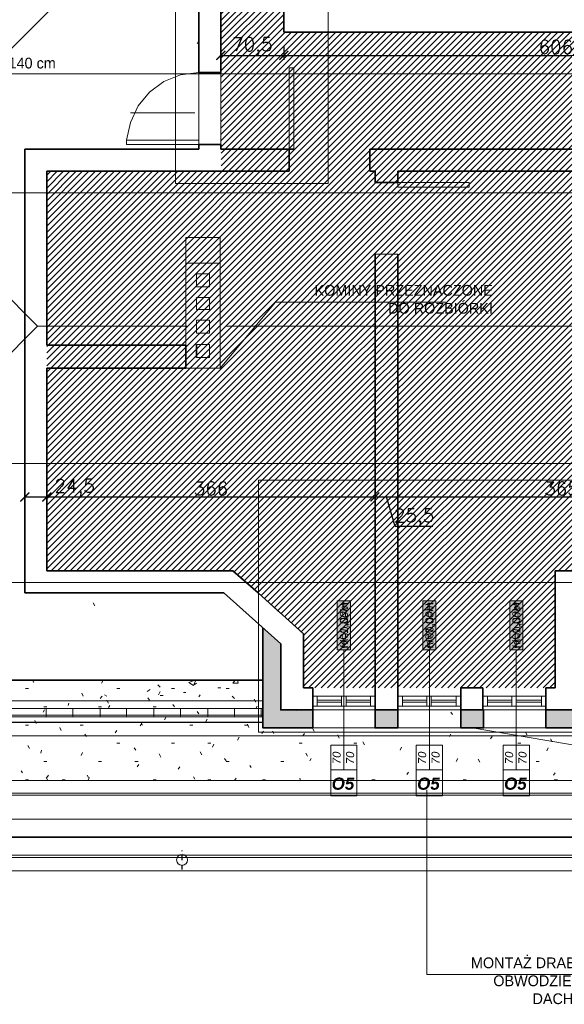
# Model space of a CAD drawing. Header units: millimetres. Extents: x -740 to 33545, y 5178 to 22494.
# Tile 51 of 250: x 9391 to 9998, y 5867 to 6964. Entities that reach past the tile are written whole.
import ezdxf
from ezdxf.lldxf.tags import DXFTag

# ---------------------------------------------------------------- set-up
doc = ezdxf.new("R2010")
doc.units = ezdxf.units.MM
doc.header["$MEASUREMENT"] = 0
doc.linetypes.add('AUSGEZOGEN', pattern=[0])
doc.linetypes.add('STRICHPUNKTX2', pattern=[2, 1, -0.5, 0, -0.5])
doc.layers.get('Defpoints').update_dxf_attribs({"color": 252})
doc.layers.add('_B___I__', color=252, linetype='AUSGEZOGEN')
for name, color, linetype, lineweight in [('A_istniejÄ…ce Ĺ›ciany', 252, 'Continuous', 35), ('A_izolacja', 252, 'Continuous', 9), ('A_l.przerywana', 252, 'ICAD_ISO03W100', 9), ('A_l.widokowa', 252, 'Continuous', 18), ('A_okna wymieniane', 252, 'Continuous', 15), ('A_opisy', 252, 'Continuous', 15), ('A_wymiarowanie', 252, 'Continuous', 9), ('k_wyburzenia widoczne', 252, 'PNEUMATIC2', 18), ('l. przerywana', 252, 'ICAD_ISO03W100', 9), ('l.przerywana', 252, 'ICAD_ISO03W100', 5), ('l.widokowa', 252, 'Continuous', 15), ('Nowe_820-G Rysunki Obrazki_Nr_piĂłra__101', 252, 'Continuous', 5), ('Nowe_820-G Rysunki Obrazki_Nr_piĂłra__19', 252, 'Continuous', 0), ('Nowe_820-G Rysunki Obrazki_Nr_piĂłra__22', 252, 'Continuous', 25), ('Nowe_820-G Rysunki Obrazki_Nr_piĂłra__23', 252, 'Continuous', 15), ('wymiarowanie', 252, 'Continuous', 9)]:
    doc.layers.add(name, color=color, linetype=linetype, lineweight=lineweight)
doc.layers.add('UWAGI_podĹ‚oga na legarachdo rozbiĂłrki', color=252, linetype='Continuous', lineweight=13, plot=False)
doc.styles.add('ARIALL', font='GOTHIC.TTF', dxfattribs={"height": 40})
doc.styles.add('styl1', font='arial.ttf', dxfattribs={"height": 15})
doc.styles.add('styl2', font='simplex.shx')
tags = doc.linetypes.add('ICAD_ISO03W100', pattern=[30, 12, -18]).pattern_tags.tags
tags[6:7] = [DXFTag(74, 4), DXFTag(75, 0), DXFTag(340, '0'), DXFTag(46, 1.0), DXFTag(50, 0.0), DXFTag(44, 0.0), DXFTag(45, 0.0)]
tags[4:5] = [DXFTag(74, 4), DXFTag(75, 0), DXFTag(340, '0'), DXFTag(46, 1.0), DXFTag(50, 0.0), DXFTag(44, 0.0), DXFTag(45, 0.0)]
doc.linetypes.add('PNEUMATIC2', pattern='A,0.5,-0.25,["//",Standard,S=0.2,R=0,X=-0.1,Y=-0.1],-0.25', length=1)
doc.dimstyles.new('Kopia I_1.100', dxfattribs={"dimtxt": 15, "dimasz": 10, "dimexe": 5, "dimexo": 1, "dimgap": 1.5, "dimtad": 1, "dimdec": 1, "dimrnd": 0.5, "dimtxsty": 'styl2', "dimblk": 'ARCHTICK', "dimcen": 5, "dimadec": 0, "dimazin": 0, "dimtfac": 1, "dimtdec": 1, "dimtmove": 0, "dimatfit": 3, "dimldrblk": 'ARCHTICK', "dimfxl": 0, "dimarcsym": 0})

# ---------------------------------------------------------------- blocks, each defined once
blk = doc.blocks.new('_ArchTick')
at = {"color": 0, "linetype": 'ByBlock', "const_width": 0.15}
blk.add_lwpolyline([(-0.5, -0.5), (0.5, 0.5)], dxfattribs=at)
blk = doc.blocks.new('*D1853')
at = {"layer": 'Defpoints', "color": 0}
for p in [(9396.8, 6452.2), (9421.4, 6452.2), (9421.4, 6432.5)]:
    blk.add_point(p, dxfattribs=at)
at = {"layer": 'wymiarowanie', "color": 0, "lineweight": -2}
for p, q in [((9396.8, 6442.5), (9396.8, 6427.5)), ((9421.4, 6442.5), (9421.4, 6427.5)), ((9396.8, 6432.5), (9421.4, 6432.5)), ((9421.4, 6432.5), (9473.3, 6432.5))]:
    blk.add_line(p, q, dxfattribs=at)
at = {"layer": 'wymiarowanie', "color": 0, "lineweight": -2, "xscale": 10, "yscale": 10, "zscale": 10, "rotation": 180}
blk.add_blockref('_ArchTick', (9396.8, 6432.5), dxfattribs=at)
at = {"layer": 'wymiarowanie', "color": 0, "lineweight": -2, "xscale": 10, "yscale": 10, "zscale": 10}
blk.add_blockref('_ArchTick', (9421.4, 6432.5), dxfattribs=at)
at = {"layer": 'wymiarowanie', "color": 0, "insert": (9452.3, 6442.6), "char_height": 15, "attachment_point": 5, "style": 'styl2'}
blk.add_mtext('24,5', dxfattribs=at)
blk = doc.blocks.new('*D1854')
at = {"layer": 'Defpoints', "color": 0}
for p in [(9421.4, 6452.2), (9787.1, 6451.3), (9787.1, 6432.5)]:
    blk.add_point(p, dxfattribs=at)
at = {"layer": 'wymiarowanie', "color": 0, "lineweight": -2}
for p, q in [((9421.4, 6442.5), (9421.4, 6427.5)), ((9787.1, 6442.5), (9787.1, 6427.5)), ((9421.4, 6432.5), (9787.1, 6432.5))]:
    blk.add_line(p, q, dxfattribs=at)
at = {"layer": 'wymiarowanie', "color": 0, "lineweight": -2, "xscale": 10, "yscale": 10, "zscale": 10, "rotation": 180}
blk.add_blockref('_ArchTick', (9421.4, 6432.5), dxfattribs=at)
at = {"layer": 'wymiarowanie', "color": 0, "lineweight": -2, "xscale": 10, "yscale": 10, "zscale": 10}
blk.add_blockref('_ArchTick', (9787.1, 6432.5), dxfattribs=at)
at = {"layer": 'wymiarowanie', "color": 0, "insert": (9604.3, 6441.9), "char_height": 15, "attachment_point": 5, "style": 'styl2'}
blk.add_mtext('366', dxfattribs=at)
blk = doc.blocks.new('*D1855')
at = {"layer": 'Defpoints', "color": 0}
for p in [(9787.1, 6451.3), (9812.5, 6451.3), (9812.5, 6432.5)]:
    blk.add_point(p, dxfattribs=at)
at = {"layer": 'wymiarowanie', "color": 0, "lineweight": -2}
for p, q in [((9787.1, 6442.5), (9787.1, 6427.5)), ((9812.5, 6442.5), (9812.5, 6427.5)), ((9787.1, 6432.5), (9812.5, 6432.5)), ((9809.7, 6399.6), (9799.8, 6432.5)), ((9851.6, 6399.6), (9809.7, 6399.6))]:
    blk.add_line(p, q, dxfattribs=at)
at = {"layer": 'wymiarowanie', "color": 0, "lineweight": -2, "xscale": 10, "yscale": 10, "zscale": 10, "rotation": 180}
blk.add_blockref('_ArchTick', (9787.1, 6432.5), dxfattribs=at)
at = {"layer": 'wymiarowanie', "color": 0, "lineweight": -2, "xscale": 10, "yscale": 10, "zscale": 10}
blk.add_blockref('_ArchTick', (9812.5, 6432.5), dxfattribs=at)
at = {"layer": 'wymiarowanie', "color": 0, "insert": (9830.7, 6409.6), "char_height": 15, "attachment_point": 5, "style": 'styl2'}
blk.add_mtext('25,5', dxfattribs=at)
blk = doc.blocks.new('*D1856')
at = {"layer": 'Defpoints', "color": 0}
for p in [(9812.5, 6451.3), (10177.5, 6446.5), (10177.5, 6432.5)]:
    blk.add_point(p, dxfattribs=at)
at = {"layer": 'wymiarowanie', "color": 0, "lineweight": -2}
for p, q in [((9812.5, 6442.5), (9812.5, 6427.5)), ((10177.5, 6442.5), (10177.5, 6427.5)), ((9812.5, 6432.5), (10177.5, 6432.5))]:
    blk.add_line(p, q, dxfattribs=at)
at = {"layer": 'wymiarowanie', "color": 0, "lineweight": -2, "xscale": 10, "yscale": 10, "zscale": 10, "rotation": 180}
blk.add_blockref('_ArchTick', (9812.5, 6432.5), dxfattribs=at)
at = {"layer": 'wymiarowanie', "color": 0, "lineweight": -2, "xscale": 10, "yscale": 10, "zscale": 10}
blk.add_blockref('_ArchTick', (10177.5, 6432.5), dxfattribs=at)
at = {"layer": 'wymiarowanie', "color": 0, "insert": (9995, 6441.9), "char_height": 15, "attachment_point": 5, "style": 'styl2'}
blk.add_mtext('365', dxfattribs=at)
blk = doc.blocks.new('*D1869')
at = {"layer": 'Defpoints', "color": 0}
for p in [(9615.3, 6953.4), (9685.5, 6950.4), (9685.5, 6924.6)]:
    blk.add_point(p, dxfattribs=at)
at = {"layer": 'wymiarowanie', "color": 0, "lineweight": -2}
for p, q in [((9615.3, 6934.6), (9615.3, 6919.6)), ((9615.3, 6924.6), (9685.5, 6924.6)), ((9685.5, 6934.6), (9685.5, 6919.6))]:
    blk.add_line(p, q, dxfattribs=at)
at = {"layer": 'wymiarowanie', "color": 0, "lineweight": -2, "xscale": 10, "yscale": 10, "zscale": 10, "rotation": 180}
blk.add_blockref('_ArchTick', (9615.3, 6924.6), dxfattribs=at)
at = {"layer": 'wymiarowanie', "color": 0, "lineweight": -2, "xscale": 10, "yscale": 10, "zscale": 10}
blk.add_blockref('_ArchTick', (9685.5, 6924.6), dxfattribs=at)
at = {"layer": 'wymiarowanie', "color": 0, "insert": (9650.4, 6934.7), "char_height": 15, "attachment_point": 5, "style": 'styl2'}
blk.add_mtext('70,5', dxfattribs=at)
blk = doc.blocks.new('*D1870')
at = {"layer": 'Defpoints', "color": 0}
for p in [(9685.5, 6950.4), (10291.8, 6950.4), (10291.8, 6924.6)]:
    blk.add_point(p, dxfattribs=at)
at = {"layer": 'wymiarowanie', "color": 0, "lineweight": -2}
for p, q in [((9685.5, 6934.6), (9685.5, 6919.6)), ((9685.5, 6924.6), (10291.8, 6924.6)), ((10291.8, 6934.6), (10291.8, 6919.6))]:
    blk.add_line(p, q, dxfattribs=at)
at = {"layer": 'wymiarowanie', "color": 0, "lineweight": -2, "xscale": 10, "yscale": 10, "zscale": 10, "rotation": 180}
blk.add_blockref('_ArchTick', (9685.5, 6924.6), dxfattribs=at)
at = {"layer": 'wymiarowanie', "color": 0, "lineweight": -2, "xscale": 10, "yscale": 10, "zscale": 10}
blk.add_blockref('_ArchTick', (10291.8, 6924.6), dxfattribs=at)
at = {"layer": 'wymiarowanie', "color": 0, "insert": (9988.7, 6934), "char_height": 15, "attachment_point": 5, "style": 'styl2'}
blk.add_mtext('606', dxfattribs=at)

msp = doc.modelspace()

# ---------------------------------------------------------------- hatches: boundary and pattern name
at = {"layer": 'A_izolacja'}
h = msp.add_hatch(dxfattribs=at)
h.set_pattern_fill('OCTAGON', color=256, scale=5, style=0)
h.set_pattern_definition([(315, (0, 1.45), (5.0000015, -1e-15), [2.05061, -5.02046]), (0, (1.45, 0), (5, 5), [2.1, -2.9]), (45, (3.55, 0), (6e-16, 5.0000015), [2.05061, -5.02046]), (135, (5, 3.55), (-5.0000015, 6e-16), [2.05061, -5.02046]), (225, (1.45, 5), (-1e-15, -5.0000015), [2.05061, -5.02046]), (270, (0, 3.55), (5, -5), [2.1, -2.9])])
h.paths.add_polyline_path([(9977.65, 6175.2), (10032.36, 6175.2), (10032.36, 6325.58), (10012.36, 6325.58), (10012.36, 6195.2), (9977.65, 6195.2)])
h.paths.add_polyline_path([(9662.16, 6198.58), (9662.16, 6175.2), (9717.72, 6175.2), (9717.72, 6195.2), (9699.94, 6195.2), (9682.16, 6195.2), (9682.16, 6268.86), (9662.16, 6286.72)])
h.paths.add_polyline_path([(9787.15, 6175.2), (9812.55, 6175.2), (9812.55, 6195.2), (9787.15, 6195.2)])
h.paths.add_polyline_path([(9882.82, 6175.2), (9908.22, 6175.2), (9908.22, 6195.2), (9882.82, 6195.2)])
at = {"layer": 'A_opisy', "ltscale": 0.3}
for points in [[(9745.13, 6316.75), (9745.13, 6262.2), (9759.74, 6262.2), (9759.74, 6316.75)], [(9745.13, 6316.75), (9745.13, 6262.2), (9759.74, 6262.2), (9759.74, 6316.75)], [(9745.13, 6316.75), (9745.13, 6262.2), (9759.74, 6262.2), (9759.74, 6316.75)], [(9745.13, 6316.75), (9745.13, 6262.2), (9759.74, 6262.2), (9759.74, 6316.75)], [(9840.38, 6316.75), (9840.38, 6262.2), (9854.99, 6262.2), (9854.99, 6316.75)], [(9840.38, 6316.75), (9840.38, 6262.2), (9854.99, 6262.2), (9854.99, 6316.75)], [(9840.38, 6316.75), (9840.38, 6262.2), (9854.99, 6262.2), (9854.99, 6316.75)], [(9840.38, 6316.75), (9840.38, 6262.2), (9854.99, 6262.2), (9854.99, 6316.75)], [(9937.32, 6316.75), (9937.32, 6262.2), (9951.93, 6262.2), (9951.93, 6316.75)], [(9937.32, 6316.75), (9937.32, 6262.2), (9951.93, 6262.2), (9951.93, 6316.75)], [(9937.32, 6316.75), (9937.32, 6262.2), (9951.93, 6262.2), (9951.93, 6316.75)], [(9937.32, 6316.75), (9937.32, 6262.2), (9951.93, 6262.2), (9951.93, 6316.75)]]:
    msp.add_hatch(color=256, dxfattribs=at).paths.add_polyline_path(points)
at = {"layer": 'UWAGI_podĹ‚oga na legarachdo rozbiĂłrki'}
h = msp.add_hatch(dxfattribs=at)
h.set_pattern_fill('ANSI31', color=256, scale=40, style=0)
h.paths.add_polyline_path([(9421.39, 6795.48), (10177.46, 6795.48), (10177.46, 6350.14), (9421.39, 6350.14)])
h.paths.add_polyline_path([(10202.86, 6950.42), (9615.84, 6950.42), (9615.84, 6795.48), (10202.86, 6795.48)])
h.paths.add_polyline_path([(9628.82, 6350.14), (9707.56, 6279.86), (9707.56, 6219.75), (9987.81, 6219.75), (9987.81, 6350.14), (9887.65, 6350.14)])
h.paths.add_polyline_path([(9615.27, 7055.41), (9685.55, 7055.41), (9685.55, 6950.42), (9615.27, 6950.42)])

# ---------------------------------------------------------------- linework, layer by layer
at = {"layer": '_B___I__', "linetype": 'STRICHPUNKTX2', "ltscale": 5}
msp.add_line((9572.06, 6017.46), (9572.06, 6038.46), dxfattribs=at)
at = {"layer": 'A_istniejÄ…ce Ĺ›ciany', "linetype": 'Continuous'}
for points in [[(9590.72, 6905.55), (9590.72, 7079.96)], [(9590.72, 6905.55), (9590.72, 7001.22)], [(9615.27, 6905.55), (9615.27, 7001.22)], [(9685.55, 6950.42), (9685.55, 7001.22)], [(9685.55, 6950.42), (9710.1, 6950.42)], [(9710.1, 6950.42), (10266.36, 6950.42)], [(9615.27, 6905.55), (9590.72, 6905.55)], [(9590.72, 6820.04), (9396.83, 6820.04)], [(9396.83, 6820.04), (9396.83, 6795.48)], [(9396.83, 6325.58), (9396.83, 6820.04)], [(9396.83, 6820.04), (9590.72, 6820.04)], [(9590.72, 6825.12), (9590.72, 6820.04)], [(9615.27, 6825.12), (9590.72, 6825.12)], [(9590.72, 6820.04), (9590.72, 6825.12)], [(9615.27, 6825.12), (9615.27, 6820.04)], [(9691.47, 6820.04), (9615.27, 6820.04)], [(9691.47, 6820.04), (9691.47, 6795.48)], [(9691.47, 6820.04), (9696.55, 6820.04)], [(10177.46, 6820.04), (9781.22, 6820.04)], [(9781.22, 6820.04), (9781.22, 6795.48)], [(9691.47, 6795.48), (9421.39, 6795.48)], [(9421.39, 6601.6), (9421.39, 6795.48)], [(9781.22, 6795.48), (9787.15, 6795.48)], [(9787.15, 6795.48), (9787.15, 6782.78)], [(9812.55, 6795.48), (10177.46, 6795.48)], [(9812.55, 6782.78), (9812.55, 6795.48)], [(9787.15, 6782.78), (9812.55, 6782.78)], [(9987.81, 6350.14), (9987.81, 6241.76)], [(10012.36, 6350.14), (9987.81, 6350.14)], [(9987.81, 6219.75), (9987.81, 6241.76)], [(9907.37, 6219.75), (9882.82, 6219.75)], [(9882.82, 6219.75), (9882.82, 6195.2)], [(9882.82, 6195.2), (9882.82, 6219.75)], [(9882.82, 6195.2), (9882.82, 6219.75)], [(9907.37, 6219.75), (9907.37, 6195.2)], [(9907.37, 6195.2), (9907.37, 6219.75)], [(9907.37, 6195.2), (9907.37, 6219.75)], [(9987.81, 6219.75), (9977.65, 6219.75)], [(9977.65, 6195.2), (9977.65, 6219.75)], [(9882.82, 6210.44), (9882.82, 6199.43)], [(9882.82, 6210.44), (9882.82, 6199.43)], [(9907.37, 6199.43), (9907.37, 6210.44)], [(9907.37, 6210.44), (9907.37, 6199.43)], [(9882.82, 6196.89), (9882.82, 6195.2)], [(9907.37, 6195.2), (9882.82, 6195.2)], [(9907.37, 6196.89), (9907.37, 6195.2)]]:
    msp.add_lwpolyline(points, dxfattribs=at)
at = {"layer": 'A_istniejÄ…ce Ĺ›ciany'}
for points in [[(9787.15, 6703.2), (9787.15, 6241.76)], [(9812.55, 6703.2), (9812.55, 6241.76)], [(9576.33, 6601.6), (9421.39, 6601.6)], [(9469.65, 6601.6), (9459.49, 6601.6)], [(9469.65, 6601.6), (9479.81, 6601.6)], [(9421.39, 6350.14), (9421.39, 6576.2)], [(9421.39, 6576.2), (9576.33, 6576.2)], [(9469.65, 6576.2), (9459.49, 6576.2)], [(9469.65, 6576.2), (9479.81, 6576.2)], [(9421.39, 6350.14), (9628.82, 6350.14)], [(9656.76, 6325.58), (9628.82, 6350.14)], [(9618.66, 6325.58), (9396.83, 6325.58)], [(9618.66, 6325.58), (9396.83, 6325.58)], [(9682.16, 6268.86), (9618.66, 6325.58)], [(9682.16, 6268.86), (9618.66, 6325.58)], [(9707.56, 6279.86), (9656.76, 6325.58)], [(9707.56, 6279.86), (9707.56, 6241.76)], [(9707.56, 6219.75), (9707.56, 6241.76)], [(9787.15, 6219.75), (9787.15, 6241.76)], [(9812.55, 6219.75), (9812.55, 6241.76)], [(9707.56, 6219.75), (9717.72, 6219.75)], [(9717.72, 6219.75), (9717.72, 6195.2)], [(9717.72, 6195.2), (9717.72, 6219.75)], [(9717.72, 6195.2), (9717.72, 6219.75)], [(9787.15, 6195.2), (9787.15, 6219.75)], [(9812.55, 6195.2), (9812.55, 6219.75)]]:
    msp.add_lwpolyline(points, dxfattribs=at)
at = {"layer": 'A_istniejÄ…ce Ĺ›ciany', "ltscale": 15}
for points in [[(9576.33, 6576.2), (9576.33, 6601.6)], [(9588.18, 6588.05), (9588.18, 6602.44)]]:
    msp.add_lwpolyline(points, dxfattribs=at)
at = {"layer": 'A_izolacja', "lineweight": 35}
for p, q in [((9022.13, 6228.22), (9662.16, 6228.22)), ((9717.72, 6195.2), (9717.72, 6175.2)), ((9977.65, 6195.2), (9977.65, 6175.2))]:
    msp.add_line(p, q, dxfattribs=at)
for points in [[(9977.65, 6195.2), (10012.36, 6195.2), (10012.36, 6325.58)], [(9977.65, 6175.2), (10032.36, 6175.2), (10032.36, 6325.58)], [(9717.72, 6175.2), (9662.16, 6175.2), (9662.16, 6286.72)], [(9717.72, 6195.2), (9682.16, 6195.2), (9682.16, 6268.86)]]:
    msp.add_lwpolyline(points, dxfattribs=at)
for points in [[(9787.15, 6195.2), (9812.55, 6195.2), (9812.55, 6175.2), (9787.15, 6175.2)], [(9882.82, 6195.2), (9908.22, 6195.2), (9908.22, 6175.2), (9882.82, 6175.2)]]:
    msp.add_lwpolyline(points, close=True, dxfattribs=at)
at = {"layer": 'A_l.przerywana', "lineweight": 35}
msp.add_lwpolyline([(8847.19, 7722.4), (8847.19, 6053.28), (11882.33, 6053.28), (11882.33, 7728.19), (11086.25, 7728.19), (11086.25, 7188.02), (9643.26, 7188.02), (9643.26, 7722.4)], close=True, dxfattribs=at)
at = {"layer": 'A_l.przerywana', "ltscale": 0.5}
msp.add_lwpolyline([(9657.16, 6170.2), (10037.36, 6170.2), (10037.36, 6451.25), (9657.16, 6451.25)], close=True, dxfattribs=at)
at = {"layer": 'A_l.przerywana', "linetype": 'ICAD_ISO03W100', "lineweight": 13}
for points in [[(8910.37, 6116.46), (11819.15, 6116.46)], [(8867.19, 6073.28), (11819.15, 6073.28)]]:
    msp.add_lwpolyline(points, dxfattribs=at)
at = {"layer": 'A_l.widokowa'}
msp.add_line((9717.72, 6175.2), (9977.65, 6175.2), dxfattribs=at)
for points in [[(8809.69, 7759.9), (8809.69, 6015.78), (11919.83, 6015.78), (11919.83, 7765.69), (11048.75, 7765.69), (11048.75, 7225.52), (9680.76, 7225.52), (9680.76, 7759.9)], [(8824.69, 7744.9), (8824.69, 6030.78), (11904.83, 6030.78), (11904.83, 7750.69), (11063.75, 7750.69), (11063.75, 7210.52), (9665.76, 7210.52), (9665.76, 7744.9)], [(8827.19, 7742.4), (8827.19, 6033.28), (11902.33, 6033.28), (11902.33, 7748.19), (11066.25, 7748.19), (11066.25, 7208.02), (9663.26, 7208.02), (9663.26, 7742.4)], [(8894.25, 7675.33), (8894.25, 6100.34), (11835.26, 6100.34), (11835.26, 7681.13), (11133.32, 7681.13), (11133.32, 7140.95), (9596.19, 7140.95), (9596.19, 7675.33)], [(8896.25, 7673.33), (8896.25, 6102.34), (11833.26, 6102.34), (11833.26, 7679.13), (11135.32, 7679.13), (11135.32, 7138.95), (9594.19, 7138.95), (9594.19, 7673.33)]]:
    msp.add_lwpolyline(points, close=True, dxfattribs=at)
at = {"layer": 'A_okna wymieniane', "linetype": 'Continuous'}
for points in [[(9717.72, 6210.44), (9722.8, 6210.44)], [(9717.72, 6199.43), (9717.72, 6210.44)], [(9717.72, 6210.44), (9717.72, 6199.43)], [(9717.72, 6210.44), (9787.15, 6210.44)], [(9722.8, 6210.44), (9722.8, 6199.43)], [(9722.8, 6210.44), (9722.8, 6199.43)], [(9749.89, 6210.44), (9722.8, 6210.44)], [(9722.8, 6206.2), (9749.89, 6206.2)], [(9722.8, 6203.66), (9722.8, 6206.2)], [(9722.8, 6206.2), (9722.8, 6203.66)], [(9722.8, 6206.2), (9749.89, 6206.2)], [(9749.89, 6203.66), (9722.8, 6203.66)], [(9749.89, 6203.66), (9722.8, 6203.66)], [(9749.89, 6210.44), (9754.97, 6210.44)], [(9749.89, 6199.43), (9749.89, 6210.44)], [(9749.89, 6210.44), (9749.89, 6199.43)], [(9749.89, 6206.2), (9749.89, 6203.66)], [(9749.89, 6206.2), (9749.89, 6203.66)], [(9754.97, 6210.44), (9754.97, 6199.43)], [(9754.97, 6210.44), (9754.97, 6199.43)], [(9782.07, 6210.44), (9754.97, 6210.44)], [(9754.97, 6206.2), (9782.07, 6206.2)], [(9754.97, 6203.66), (9754.97, 6206.2)], [(9754.97, 6206.2), (9754.97, 6203.66)], [(9754.97, 6206.2), (9782.07, 6206.2)], [(9782.07, 6203.66), (9754.97, 6203.66)], [(9782.07, 6203.66), (9754.97, 6203.66)], [(9782.07, 6210.44), (9787.15, 6210.44)], [(9782.07, 6199.43), (9782.07, 6210.44)], [(9782.07, 6210.44), (9782.07, 6199.43)], [(9782.07, 6206.2), (9782.07, 6203.66)], [(9782.07, 6206.2), (9782.07, 6203.66)], [(9787.15, 6210.44), (9787.15, 6199.43)], [(9787.15, 6210.44), (9787.15, 6199.43)], [(9812.55, 6210.44), (9817.63, 6210.44)], [(9812.55, 6199.43), (9812.55, 6210.44)], [(9812.55, 6210.44), (9812.55, 6199.43)], [(9812.55, 6210.44), (9882.82, 6210.44)], [(9817.63, 6210.44), (9817.63, 6199.43)], [(9817.63, 6210.44), (9817.63, 6199.43)], [(9844.72, 6210.44), (9817.63, 6210.44)], [(9817.63, 6206.2), (9844.72, 6206.2)], [(9817.63, 6203.66), (9817.63, 6206.2)], [(9817.63, 6206.2), (9817.63, 6203.66)], [(9817.63, 6206.2), (9844.72, 6206.2)], [(9844.72, 6203.66), (9817.63, 6203.66)], [(9844.72, 6203.66), (9817.63, 6203.66)], [(9844.72, 6210.44), (9849.8, 6210.44)], [(9844.72, 6199.43), (9844.72, 6210.44)], [(9844.72, 6210.44), (9844.72, 6199.43)], [(9844.72, 6206.2), (9844.72, 6203.66)], [(9844.72, 6206.2), (9844.72, 6203.66)], [(9849.8, 6210.44), (9849.8, 6199.43)], [(9849.8, 6210.44), (9849.8, 6199.43)], [(9877.74, 6210.44), (9849.8, 6210.44)], [(9849.8, 6206.2), (9877.74, 6206.2)], [(9849.8, 6203.66), (9849.8, 6206.2)], [(9849.8, 6206.2), (9849.8, 6203.66)], [(9849.8, 6206.2), (9877.74, 6206.2)], [(9877.74, 6203.66), (9849.8, 6203.66)], [(9877.74, 6203.66), (9849.8, 6203.66)], [(9877.74, 6210.44), (9882.82, 6210.44)], [(9877.74, 6199.43), (9877.74, 6210.44)], [(9877.74, 6210.44), (9877.74, 6199.43)], [(9877.74, 6206.2), (9877.74, 6203.66)], [(9877.74, 6206.2), (9877.74, 6203.66)], [(9907.37, 6210.44), (9912.45, 6210.44)], [(9907.37, 6210.44), (9977.65, 6210.44)], [(9912.45, 6210.44), (9912.45, 6199.43)], [(9912.45, 6210.44), (9912.45, 6199.43)], [(9939.55, 6210.44), (9912.45, 6210.44)], [(9912.45, 6206.2), (9939.55, 6206.2)], [(9912.45, 6203.66), (9912.45, 6206.2)], [(9912.45, 6206.2), (9912.45, 6203.66)], [(9912.45, 6206.2), (9939.55, 6206.2)], [(9939.55, 6203.66), (9912.45, 6203.66)], [(9939.55, 6203.66), (9912.45, 6203.66)], [(9939.55, 6210.44), (9944.63, 6210.44)], [(9939.55, 6199.43), (9939.55, 6210.44)], [(9939.55, 6210.44), (9939.55, 6199.43)], [(9939.55, 6206.2), (9939.55, 6203.66)], [(9939.55, 6206.2), (9939.55, 6203.66)], [(9944.63, 6210.44), (9944.63, 6199.43)], [(9944.63, 6210.44), (9944.63, 6199.43)], [(9972.57, 6210.44), (9944.63, 6210.44)], [(9944.63, 6206.2), (9972.57, 6206.2)], [(9944.63, 6203.66), (9944.63, 6206.2)], [(9944.63, 6206.2), (9944.63, 6203.66)], [(9944.63, 6206.2), (9972.57, 6206.2)], [(9972.57, 6203.66), (9944.63, 6203.66)], [(9972.57, 6203.66), (9944.63, 6203.66)], [(9972.57, 6210.44), (9977.65, 6210.44)], [(9972.57, 6199.43), (9972.57, 6210.44)], [(9972.57, 6210.44), (9972.57, 6199.43)], [(9972.57, 6206.2), (9972.57, 6203.66)], [(9972.57, 6206.2), (9972.57, 6203.66)], [(9977.65, 6210.44), (9977.65, 6199.43)], [(9977.65, 6210.44), (9977.65, 6199.43)], [(9722.8, 6199.43), (9717.72, 6199.43)], [(9787.15, 6199.43), (9717.72, 6199.43)], [(9722.8, 6199.43), (9749.89, 6199.43)], [(9754.97, 6199.43), (9749.89, 6199.43)], [(9754.97, 6199.43), (9782.07, 6199.43)], [(9787.15, 6199.43), (9782.07, 6199.43)], [(9817.63, 6199.43), (9812.55, 6199.43)], [(9882.82, 6199.43), (9812.55, 6199.43)], [(9817.63, 6199.43), (9844.72, 6199.43)], [(9849.8, 6199.43), (9844.72, 6199.43)], [(9849.8, 6199.43), (9877.74, 6199.43)], [(9882.82, 6199.43), (9877.74, 6199.43)], [(9912.45, 6199.43), (9907.37, 6199.43)], [(9977.65, 6199.43), (9907.37, 6199.43)], [(9912.45, 6199.43), (9939.55, 6199.43)], [(9944.63, 6199.43), (9939.55, 6199.43)], [(9944.63, 6199.43), (9972.57, 6199.43)], [(9977.65, 6199.43), (9972.57, 6199.43)]]:
    msp.add_lwpolyline(points, dxfattribs=at)
at = {"layer": 'A_opisy'}
for p, q in [((9752.43, 6261.93), (9752.43, 6128.46)), ((9847.68, 6261.93), (9847.68, 6128.46)), ((9944.63, 6261.93), (9944.63, 6128.46))]:
    msp.add_line(p, q, dxfattribs=at)
at = {"layer": 'A_opisy', "ltscale": 0.3}
for points in [[(9745.13, 6316.75), (9745.13, 6262.2), (9759.74, 6262.2), (9759.74, 6316.75)], [(9745.13, 6316.75), (9745.13, 6262.2), (9759.74, 6262.2), (9759.74, 6316.75)], [(9745.13, 6316.75), (9745.13, 6262.2), (9759.74, 6262.2), (9759.74, 6316.75)], [(9745.13, 6316.75), (9745.13, 6262.2), (9759.74, 6262.2), (9759.74, 6316.75)], [(9840.38, 6316.75), (9840.38, 6262.2), (9854.99, 6262.2), (9854.99, 6316.75)], [(9840.38, 6316.75), (9840.38, 6262.2), (9854.99, 6262.2), (9854.99, 6316.75)], [(9840.38, 6316.75), (9840.38, 6262.2), (9854.99, 6262.2), (9854.99, 6316.75)], [(9840.38, 6316.75), (9840.38, 6262.2), (9854.99, 6262.2), (9854.99, 6316.75)], [(9937.32, 6316.75), (9937.32, 6262.2), (9951.93, 6262.2), (9951.93, 6316.75)], [(9937.32, 6316.75), (9937.32, 6262.2), (9951.93, 6262.2), (9951.93, 6316.75)], [(9937.32, 6316.75), (9937.32, 6262.2), (9951.93, 6262.2), (9951.93, 6316.75)], [(9937.32, 6316.75), (9937.32, 6262.2), (9951.93, 6262.2), (9951.93, 6316.75)], [(9737.83, 6155.86), (9737.83, 6128.46), (9752.43, 6128.46), (9752.43, 6155.86)], [(9752.43, 6155.86), (9752.43, 6128.46), (9767.04, 6128.46), (9767.04, 6155.86)], [(9833.08, 6155.86), (9833.08, 6128.46), (9847.68, 6128.46), (9847.68, 6155.86)], [(9847.68, 6155.86), (9847.68, 6128.46), (9862.29, 6128.46), (9862.29, 6155.86)], [(9930.02, 6155.86), (9930.02, 6128.46), (9944.63, 6128.46), (9944.63, 6155.86)], [(9944.63, 6155.86), (9944.63, 6128.46), (9959.23, 6128.46), (9959.23, 6155.86)], [(9767.04, 6128.46), (9767.04, 6099.25), (9737.83, 6099.25), (9737.83, 6128.46)], [(9862.29, 6128.46), (9862.29, 6099.25), (9833.08, 6099.25), (9833.08, 6128.46)], [(9959.23, 6128.46), (9959.23, 6099.25), (9930.02, 6099.25), (9930.02, 6128.46)]]:
    msp.add_lwpolyline(points, close=True, dxfattribs=at)
at = {"layer": 'A_wymiarowanie'}
for p, q in [((9865.54, 6649.68), (9676.06, 6649.68)), ((9844.78, 5900.21), (9844.78, 6105.95)), ((10026.94, 5900.21), (9844.78, 5900.21))]:
    msp.add_line(p, q, dxfattribs=at)
at = {"layer": 'k_wyburzenia widoczne', "ltscale": 15}
for points in [[(9576.33, 6693.04), (9576.33, 6721.82)], [(9614.43, 6721.82), (9576.33, 6721.82)], [(9614.43, 6721.82), (9614.43, 6693.04)], [(9614.43, 6693.04), (9576.33, 6693.04)], [(9576.33, 6693.04), (9576.33, 6576.2)], [(9614.43, 6693.04), (9576.33, 6693.04)], [(9614.43, 6576.2), (9614.43, 6693.04)], [(9588.18, 6666.79), (9588.18, 6681.18)], [(9602.57, 6681.18), (9588.18, 6681.18)], [(9602.57, 6681.18), (9602.57, 6666.79)], [(9602.57, 6666.79), (9588.18, 6666.79)], [(9588.18, 6641.39), (9588.18, 6654.94)], [(9602.57, 6654.94), (9588.18, 6654.94)], [(9602.57, 6654.94), (9602.57, 6641.39)], [(9602.57, 6641.39), (9588.18, 6641.39)], [(9588.18, 6615.14), (9588.18, 6629.54)], [(9602.57, 6629.54), (9588.18, 6629.54)], [(9602.57, 6629.54), (9602.57, 6615.14)], [(9602.57, 6615.14), (9588.18, 6615.14)], [(9602.57, 6602.44), (9588.18, 6602.44)], [(9602.57, 6602.44), (9602.57, 6588.05)], [(9602.57, 6588.05), (9588.18, 6588.05)], [(9614.43, 6576.2), (9576.33, 6576.2)]]:
    msp.add_lwpolyline(points, dxfattribs=at)
at = {"layer": 'l. przerywana', "ltscale": 0.2}
msp.add_circle((9572.06, 6027.96), 6, dxfattribs=at)
at = {"layer": 'l.przerywana'}
for p, q in [((9241.94, 6791.9), (9525.95, 7076.76)), ((9410.99, 6622.85), (9241.94, 6791.9)), ((8957.08, 6168.93), (9410.99, 6622.85)), ((9577.52, 6622.85), (9410.99, 6622.85)), ((10509.02, 6622.85), (9621.47, 6622.85))]:
    msp.add_line(p, q, dxfattribs=at)
msp.add_lwpolyline([(9904.19, 7702.4), (8867.19, 7702.4), (8867.19, 6073.28), (11862.33, 6073.28), (11862.33, 7708.19), (11106.25, 7708.19), (11106.25, 7168.02), (9904.19, 7168.02), (9904.19, 7702.4), (8867.19, 7702.4)], dxfattribs=at)
msp.add_lwpolyline([(9904.19, 7702.4), (8867.19, 7702.4), (8867.19, 6073.28), (11862.33, 6073.28), (11862.33, 7708.19), (11106.25, 7708.19), (11106.25, 7168.02), (9904.19, 7168.02), (9904.19, 7702.4), (8867.19, 7702.4)], dxfattribs=at)
for points in [[(8910.51, 7659.07), (8910.51, 6116.61), (11819, 6116.61), (11819, 7664.86), (11149.58, 7664.86), (11149.58, 7124.69), (9860.86, 7124.69), (9860.86, 7659.07)], [(9131.06, 7438.52), (9131.06, 6337.16), (11598.45, 6337.16), (11598.45, 7444.31), (11370.13, 7444.31), (11370.13, 6904.14), (9353.84, 6904.14), (9353.84, 7438.52)], [(9263.86, 6771.34), (9263.86, 6469.96), (11465.65, 6469.96), (11465.65, 6771.34)]]:
    msp.add_lwpolyline(points, close=True, dxfattribs=at)
at = {"layer": 'l.przerywana', "ltscale": 0.5}
msp.add_lwpolyline([(9564.87, 7104.96), (9735.1, 7104.96), (9735.1, 6781.76), (9564.87, 6781.76)], close=True, dxfattribs=at)
at = {"layer": 'l.przerywana', "ltscale": 0.3}
msp.add_lwpolyline([(9590.72, 6905.55), (9615.27, 6905.55), (9615.27, 6825.12), (9590.72, 6825.12)], close=True, dxfattribs=at)
at = {"layer": 'l.widokowa', "linetype": 'Continuous', "lineweight": 9}
msp.add_line((9723.75, 6781.76), (9584.28, 6781.76), dxfattribs=at)
at = {"layer": 'Nowe_820-G Rysunki Obrazki_Nr_piĂłra__101', "linetype": 'Continuous', "lineweight": 5}
for points in [[(9551.77, 6895.39), (9570.4, 6903.01)], [(9570.4, 6903.01), (9590.72, 6905.55)], [(9535.69, 6883.54), (9551.77, 6895.39)], [(9522.99, 6868.3), (9535.69, 6883.54)], [(9514.52, 6849.67), (9522.99, 6868.3)], [(9586.49, 6860.68), (9514.52, 6860.68)], [(9510.29, 6830.2), (9514.52, 6849.67)], [(9590.72, 6830.2), (9510.29, 6830.2)], [(9510.29, 6825.12), (9510.29, 6830.2)], [(9590.72, 6825.12), (9510.29, 6825.12)], [(9682.16, 6266.32), (9682.16, 6241.76)], [(9545, 6223.14), (9547.54, 6220.6)], [(9579.71, 6225.68), (9586.49, 6228.22)], [(9579.71, 6225.68), (9584.79, 6222.29)], [(9584.79, 6222.29), (9587.33, 6228.22)], [(9585.64, 6223.14), (9588.18, 6224.83)], [(9628.82, 6224.83), (9631.36, 6228.22)], [(9628.82, 6224.83), (9634.75, 6224.83)], [(9634.75, 6224.83), (9633.9, 6228.22)], [(9485.73, 6212.13), (9488.27, 6210.44)], [(9533.15, 6215.52), (9536.53, 6218.06)], [(9547.54, 6211.28), (9550.93, 6211.28)], [(9573.79, 6214.67), (9576.33, 6214.67)], [(9611.89, 6219.75), (9615.27, 6219.75)], [(9662.16, 6205.36), (8999.27, 6205.36)], [(9480.65, 6207.9), (9483.19, 6210.44)], [(9627.97, 6210.44), (9630.51, 6207.9)], [(8981.49, 6189.27), (9662.16, 6189.27)], [(9662.16, 6196.89), (8991.65, 6196.89)], [(9420.54, 6187.58), (9420.54, 6196.89)], [(9450.17, 6187.58), (9450.17, 6196.89)], [(9480.65, 6187.58), (9480.65, 6196.89)], [(9510.29, 6187.58), (9510.29, 6196.89)], [(9540.77, 6187.58), (9540.77, 6196.89)], [(9570.4, 6187.58), (9570.4, 6196.89)], [(9600.88, 6187.58), (9600.88, 6196.89)], [(9630.51, 6187.58), (9630.51, 6196.89)], [(9660.15, 6187.58), (9660.15, 6196.89)], [(9787.15, 6195.2), (9717.72, 6195.2)], [(9882.82, 6195.2), (9812.55, 6195.2)], [(9977.65, 6195.2), (9907.37, 6195.2)], [(9662.16, 6187.58), (8981.49, 6187.58)], [(8960.32, 6166.41), (11769.19, 6166.41)]]:
    msp.add_lwpolyline(points, dxfattribs=at)
at = {"layer": 'Nowe_820-G Rysunki Obrazki_Nr_piĂłra__19', "linetype": 'Continuous', "lineweight": 0}
for points in [[(9590.72, 6940.26), (9589.03, 6937.72)], [(9396.83, 6604.14), (9395.99, 6603.29)], [(9396.83, 6527.94), (9395.99, 6527.94)], [(9537.38, 6324.74), (9537.38, 6325.58)], [(9474.73, 6311.19), (9473.03, 6314.58)], [(9406.99, 6225.68), (9405.3, 6228.22)], [(9484.04, 6228.22), (9482.35, 6224.83)], [(9397.68, 6218.9), (9401.07, 6218.9)], [(9462.03, 6210.44), (9460.33, 6213.82)], [(9499.28, 6218.9), (9502.67, 6218.9)], [(9547.54, 6215.52), (9545.85, 6212.13)], [(9560.24, 6218.9), (9563.63, 6218.9)], [(9592.41, 6212.13), (9590.72, 6209.59)], [(9621.2, 6218.9), (9624.59, 6218.9)], [(9445.94, 6202.82), (9445.09, 6200.28)], [(9489.97, 6202.82), (9488.27, 6206.2)], [(9491.66, 6200.28), (9489.97, 6197.74)], [(9535.69, 6206.2), (9533.99, 6208.74)], [(9563.63, 6198.58), (9561.93, 6201.12)], [(9654.22, 6203.66), (9652.53, 6207.05)], [(9418.85, 6195.2), (9417.15, 6192.66)], [(9418, 6198.58), (9421.39, 6198.58)], [(9478.96, 6198.58), (9482.35, 6198.58)], [(9539.92, 6198.58), (9543.31, 6198.58)], [(9590.72, 6190.96), (9589.03, 6193.5)], [(9655.91, 6199.43), (9654.22, 6196.89)], [(9661.84, 6198.58), (9662.16, 6198.58)], [(9699.94, 6195.2), (9699.09, 6194.35)], [(9799.85, 6194.35), (9799.85, 6195.2)], [(9873.51, 6190.12), (9871.81, 6192.66)], [(9397.68, 6178.26), (9401.07, 6178.26)], [(9409.53, 6179.96), (9407.84, 6183.34)], [(9458.64, 6178.26), (9462.03, 6178.26)], [(9527.22, 6179.96), (9525.53, 6177.42)], [(9528.07, 6178.26), (9526.37, 6180.8)], [(9554.31, 6187.58), (9552.62, 6184.19)], [(9580.56, 6178.26), (9583.95, 6178.26)], [(9600.03, 6185.04), (9598.34, 6181.65)], [(9641.52, 6178.26), (9644.91, 6178.26)], [(9646.6, 6175.72), (9644.91, 6179.11)], [(9437.47, 6172.34), (9435.78, 6175.72)], [(9465.41, 6165.56), (9463.72, 6168.1)], [(9499.28, 6172.34), (9497.59, 6169.8)], [(9662.69, 6171.49), (9660.99, 6168.95)], [(9674.54, 6168.95), (9672.85, 6171.49)], [(9708.41, 6168.95), (9706.71, 6166.41)], [(9719.41, 6171.49), (9717.72, 6174.03)], [(9747.35, 6163.87), (9745.66, 6167.26)], [(9871.81, 6168.1), (9870.12, 6165.56)], [(9956.48, 6167.26), (9954.79, 6170.64)], [(9499.28, 6157.94), (9502.67, 6157.94)], [(9560.24, 6157.94), (9563.63, 6157.94)], [(9600.88, 6157.94), (9604.27, 6157.94)], [(9607.65, 6157.1), (9605.96, 6153.71)], [(9635.59, 6164.72), (9633.9, 6161.33)], [(9702.48, 6157.94), (9705.87, 6157.94)], [(9763.44, 6157.94), (9766.83, 6157.94)], [(9775.29, 6156.25), (9773.6, 6159.64)], [(9917.53, 6165.56), (9915.84, 6163.02)], [(9946.32, 6157.94), (9949.71, 6157.94)], [(9984.42, 6159.64), (9982.73, 6163.02)], [(9401.91, 6152.02), (9400.22, 6155.4)], [(9415.46, 6150.32), (9414.61, 6146.94)], [(9461.18, 6147.78), (9459.49, 6144.4)], [(9520.45, 6150.32), (9518.75, 6152.86)], [(9548.39, 6142.7), (9546.69, 6146.09)], [(9594.11, 6145.24), (9592.41, 6148.63)], [(9711.79, 6143.55), (9710.1, 6146.94)], [(9816.78, 6153.71), (9815.09, 6150.32)], [(9980.19, 6152.86), (9978.49, 6149.48)], [(9418, 6137.62), (9421.39, 6137.62)], [(9478.96, 6137.62), (9482.35, 6137.62)], [(9519.6, 6137.62), (9522.99, 6137.62)], [(9523.83, 6134.24), (9522.14, 6131.7)], [(9621.2, 6138.47), (9619.51, 6141.01)], [(9621.2, 6137.62), (9624.59, 6137.62)], [(9682.16, 6137.62), (9685.55, 6137.62)], [(9716.03, 6141.01), (9714.33, 6138.47)], [(9879.43, 6141.01), (9877.74, 6137.62)], [(9903.99, 6136.78), (9902.29, 6140.16)], [(9966.64, 6137.62), (9970.03, 6137.62)], [(9394.29, 6124.92), (9392.6, 6127.46)], [(9569.55, 6131.7), (9567.86, 6129.16)], [(9649.14, 6130.85), (9647.45, 6133.39)], [(9824.4, 6125.77), (9822.71, 6123.23)], [(9987.81, 6124.92), (9986.11, 6122.38)], [(9397.68, 6117.3), (9401.07, 6117.3)], [(9422.23, 6117.3), (9420.54, 6119.84)], [(9423.08, 6122.38), (9421.39, 6119.84)], [(9438.32, 6117.3), (9441.71, 6117.3)], [(9467.95, 6119.84), (9466.26, 6122.38)], [(9468.8, 6119.84), (9467.11, 6116.46)], [(9539.92, 6117.3), (9543.31, 6117.3)], [(9586.49, 6118.15), (9584.79, 6120.69)], [(9600.88, 6117.3), (9604.27, 6117.3)], [(9632.21, 6119), (9630.51, 6116.46)], [(9661.84, 6117.3), (9665.23, 6117.3)], [(9704.17, 6116.46), (9703.33, 6119)], [(9783.76, 6117.3), (9787.15, 6117.3)], [(9885.36, 6117.3), (9888.75, 6117.3)], [(9986.96, 6117.3), (9990.35, 6117.3)]]:
    msp.add_lwpolyline(points, dxfattribs=at)
at = {"layer": 'Nowe_820-G Rysunki Obrazki_Nr_piĂłra__22', "linetype": 'Continuous', "lineweight": 25}
for points in [[(9022.13, 6228.22), (9662.16, 6228.22)], [(8975.56, 6181.65), (9662.16, 6181.65)]]:
    msp.add_lwpolyline(points, dxfattribs=at)
at = {"layer": 'Nowe_820-G Rysunki Obrazki_Nr_piĂłra__23', "linetype": 'Continuous', "lineweight": 15}
for points in [[(9691.47, 6910.63), (9696.55, 6910.63)], [(9691.47, 6820.04), (9691.47, 6910.63)], [(9696.55, 6820.04), (9696.55, 6910.63)], [(9590.72, 6825.12), (9590.72, 6830.2)], [(9396.83, 6795.48), (9396.83, 6350.14)], [(9812.55, 6782.78), (9892.13, 6782.78)], [(9812.55, 6782.78), (9812.55, 6777.7)], [(9892.13, 6782.78), (9892.13, 6777.7)], [(9812.55, 6777.7), (9892.13, 6777.7)], [(9787.15, 6703.2), (9812.55, 6703.2)], [(9396.83, 6325.58), (9396.83, 6350.14)], [(9656.76, 6325.58), (9682.16, 6302.72)], [(9682.16, 6268.86), (9682.16, 6266.32)], [(9682.16, 6195.2), (9682.16, 6241.76)], [(9787.15, 6219.75), (9787.15, 6195.2)], [(9812.55, 6219.75), (9812.55, 6195.2)], [(9977.65, 6219.75), (9977.65, 6195.2)], [(9707.56, 6195.2), (9682.16, 6195.2)], [(9707.56, 6195.2), (9717.72, 6195.2)], [(9787.15, 6195.2), (9812.55, 6195.2)], [(9987.81, 6195.2), (9977.65, 6195.2)], [(10012.36, 6195.2), (9987.81, 6195.2)]]:
    msp.add_lwpolyline(points, dxfattribs=at)
at = {"layer": 'wymiarowanie'}
for p, q in [((9676.06, 6649.68), (9614.43, 6576.2)), ((11164, 5959.02), (9895.52, 6175.2))]:
    msp.add_line(p, q, dxfattribs=at)

# ---------------------------------------------------------------- texts
at = {"layer": 'A_opisy', "ltscale": 0.3, "char_height": 9, "width": 91.4611, "attachment_point": 1, "rotation": 90, "style": 'ARIALL'}
for s, insert in [('\\pi39.44855;{\\fArial|b0|i1|c238|p34;70}\\P\\pi39.44855;{\\fArial|b0|i1|c238|p34;70}', (9739.86, 6095.25)), ('\\pi39.44855;{\\fArial|b0|i1|c238|p34;70}\\P\\pi39.44855;{\\fArial|b0|i1|c238|p34;70}', (9835.11, 6095.25)), ('\\pi39.44855;{\\fArial|b0|i1|c238|p34;70}\\P\\pi39.44855;{\\fArial|b0|i1|c238|p34;70}', (9932.05, 6095.25)), ('{\\fArial|b0|i1|c238|p34;H=1,00m}', (9748.01, 6263.96)), ('{\\fArial|b0|i1|c238|p34;H=1,00m}', (9843.26, 6263.96)), ('{\\fArial|b0|i1|c238|p34;H=1,00m}', (9940.2, 6263.96))]:
    msp.add_mtext(s, dxfattribs=dict(at, insert=insert))
at = {"layer": 'A_opisy', "ltscale": 0.3, "extrusion": (0, 0, -1), "char_height": 9, "width": 91.4611, "attachment_point": 1, "text_direction": (0, -1, 0), "style": 'ARIALL'}
for insert in [(9748.01, 6314.99), (9843.26, 6314.99), (9940.2, 6314.99)]:
    msp.add_mtext('{\\fArial|b0|i1|c238|p34;H=0,00m}', dxfattribs=dict(at, insert=insert))
at = {"layer": 'A_opisy', "ltscale": 0.3, "char_height": 13.5, "width": 91.4611, "attachment_point": 9, "style": 'ARIALL'}
for insert in [(9763.99, 6106.03), (9859.24, 6106.03), (9956.18, 6106.03)]:
    msp.add_mtext('{\\fArial|b1|i1|c238|p34;O5}', dxfattribs=dict(at, insert=insert))
at = {"layer": 'A_wymiarowanie', "char_height": 12, "width": 223.2778, "attachment_point": 3, "style": 'styl1'}
for s, insert in [('{\\fCentury Gothic|b0|i0|c238|p34;KOMINY PRZEZNACZONE }{\\fCentury Gothic|b0|i0|c238|p34;DO ROZBIÓRKI}', (9918.54, 6668.78)), ('{\\fCentury Gothic|b0|i0|c238|p34;MONTAŻ DRABINKI PO }{\\fCentury Gothic|b0|i0|c238|p34;OBWODZIE POŁACI }{\\fCentury Gothic|b0|i0|c238|p34;DACHOWYCH}', (10069.67, 5919.31))]:
    msp.add_mtext(s, dxfattribs=dict(at, insert=insert))
at = {"layer": 'wymiarowanie', "insert": (9360.39, 6922.03), "char_height": 12, "width": 409.9394, "attachment_point": 1}
msp.add_mtext('{\\fCentury Gothic|b0|i0|c238|p34;h=140 cm}\\P\\pi409.93942;{\\fCentury Gothic|b0|i0|c238|p34;\\H1.00000x; }', dxfattribs=at)

# ---------------------------------------------------------------- dimensions: what is measured, and where the dimension line sits
at = {"layer": 'wymiarowanie'}
for base, p1, p2, picture, middle in [((9685.55, 6924.64), (9615.27, 6953.39), (9685.55, 6950.42), '*D1869', (9650.41, 6934.69)), ((9421.39, 6432.49), (9396.83, 6452.2), (9421.39, 6452.2), '*D1853', (9452.35, 6442.55))]:
    dim = msp.add_linear_dim(base=base, p1=p1, p2=p2, dimstyle='Kopia I_1.100', dxfattribs=at)
    dim.commit()
    dim.dimension.update_dxf_attribs({"geometry": picture, "text_midpoint": middle})
for base, p1, p2, picture, middle in [((10291.76, 6924.64), (9685.55, 6950.42), (10291.76, 6950.42), '*D1870', (9988.65, 6934.01)), ((9787.15, 6432.49), (9421.39, 6452.2), (9787.15, 6451.25), '*D1854', (9604.27, 6441.87)), ((9812.55, 6432.49), (9787.15, 6451.25), (9812.55, 6451.25), '*D1855', (9811.22, 6409.63)), ((10177.46, 6432.49), (9812.55, 6451.25), (10177.46, 6446.47), '*D1856', (9995, 6441.87))]:
    dim = msp.add_linear_dim(base=base, p1=p1, p2=p2, dimstyle='Kopia I_1.100', override={"dimtmove": 1}, dxfattribs=at)
    dim.commit()
    dim.dimension.update_dxf_attribs({"geometry": picture, "text_midpoint": middle})

doc.saveas('drawing.dxf')
